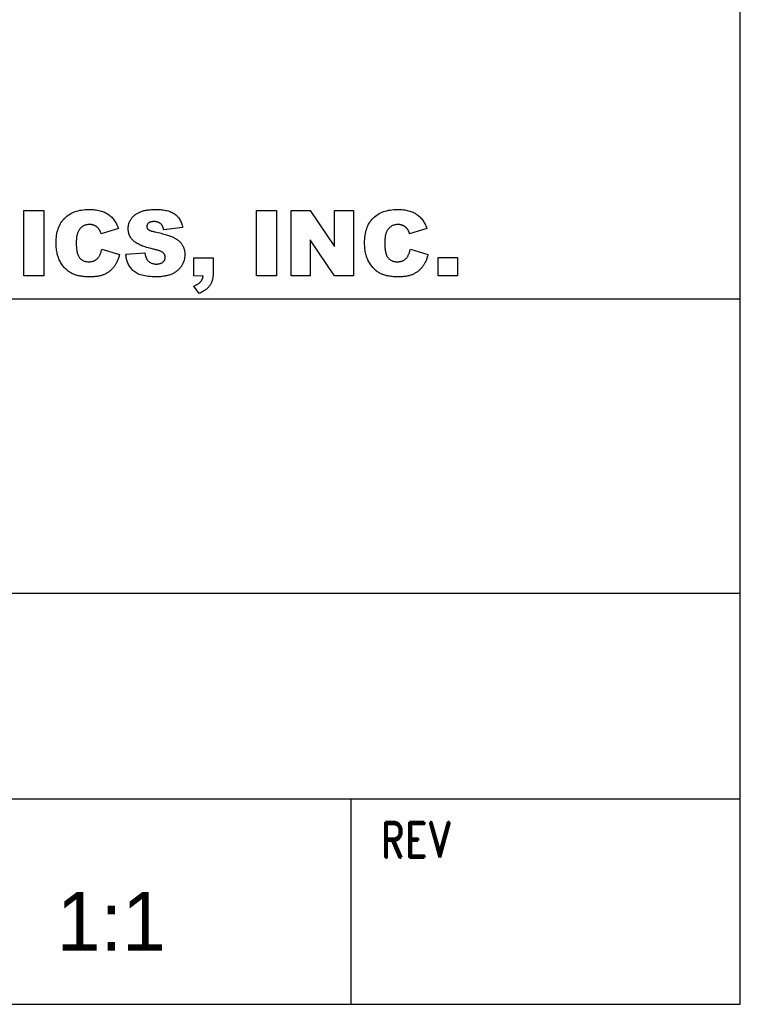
# Model space of a CAD drawing. Header units: millimetres. Extents: x 10 to 831, y 10 to 584.
# Tile 4 of 5: x 762 to 831, y 10 to 105. Entities that reach past the tile are written whole.
import ezdxf
from ezdxf.enums import TextEntityAlignment as Align

# ---------------------------------------------------------------- set-up
doc = ezdxf.new("R2010")
doc.units = ezdxf.units.MM
doc.header["$LTSCALE"] = 46.255
doc.layers.get('0').update_dxf_attribs({"linetype": 'CONTINUOUS'})
doc.styles.get("Standard").update_dxf_attribs({"font": 'romand.shx', "width": 0.7, "bigfont": 'chineset.shx'})
doc.styles.add('TEXTSTYLE_2', font='txt')

msp = doc.modelspace()

# ---------------------------------------------------------------- linework, layer by layer
at = {"color": 1, "linetype": 'Continuous'}
for p, q in [((831, 10), (831, 584)), ((10, 10), (831, 10))]:
    msp.add_line(p, q, dxfattribs=at)
at = {"color": 4, "linetype": 'Continuous'}
for p, q in [((761.921, 86.515), (763.866, 86.515)), ((761.921, 80.232), (761.921, 86.515)), ((763.866, 86.515), (763.866, 80.232)), ((766.719, 86.357), (766.863, 86.412)), ((766.863, 86.412), (767.013, 86.461)), ((767.013, 86.461), (767.168, 86.504)), ((767.168, 86.504), (767.328, 86.54)), ((767.328, 86.54), (767.493, 86.569)), ((767.493, 86.569), (767.664, 86.592)), ((767.664, 86.592), (767.84, 86.609)), ((767.84, 86.609), (768.021, 86.619)), ((768.021, 86.619), (768.208, 86.622)), ((768.208, 86.622), (768.355, 86.62)), ((768.355, 86.62), (768.497, 86.614)), ((768.497, 86.614), (768.635, 86.605)), ((768.635, 86.605), (768.77, 86.592)), ((768.77, 86.592), (768.901, 86.575)), ((768.901, 86.575), (769.027, 86.554)), ((769.027, 86.554), (769.15, 86.53)), ((769.15, 86.53), (769.268, 86.502)), ((769.268, 86.502), (769.383, 86.47)), ((769.383, 86.47), (769.494, 86.435)), ((769.494, 86.435), (769.6, 86.395)), ((769.6, 86.395), (769.703, 86.352)), ((773.039, 86.344), (773.109, 86.376)), ((773.109, 86.376), (773.181, 86.406)), ((773.181, 86.406), (773.256, 86.434)), ((773.256, 86.434), (773.335, 86.46)), ((773.335, 86.46), (773.417, 86.484)), ((773.417, 86.484), (773.502, 86.506)), ((773.502, 86.506), (773.59, 86.526)), ((773.59, 86.526), (773.682, 86.544)), ((773.682, 86.544), (773.777, 86.56)), ((773.777, 86.56), (773.875, 86.575)), ((773.875, 86.575), (773.976, 86.587)), ((773.976, 86.587), (774.081, 86.598)), ((774.081, 86.598), (774.189, 86.607)), ((774.189, 86.607), (774.3, 86.613)), ((774.3, 86.613), (774.415, 86.618)), ((774.415, 86.618), (774.532, 86.621)), ((774.532, 86.621), (774.654, 86.622)), ((774.654, 86.622), (774.802, 86.62)), ((774.802, 86.62), (774.946, 86.615)), ((774.946, 86.615), (775.085, 86.606)), ((775.085, 86.606), (775.22, 86.594)), ((775.22, 86.594), (775.35, 86.578)), ((775.35, 86.578), (775.476, 86.559)), ((775.476, 86.559), (775.598, 86.536)), ((775.598, 86.536), (775.715, 86.51)), ((775.715, 86.51), (775.828, 86.48)), ((775.828, 86.48), (775.936, 86.447)), ((775.936, 86.447), (776.039, 86.41)), ((776.039, 86.41), (776.139, 86.37)), ((784.352, 86.515), (786.298, 86.515)), ((784.352, 80.232), (784.352, 86.515)), ((786.298, 86.515), (786.298, 80.232)), ((787.704, 86.515), (789.518, 86.515)), ((787.704, 80.232), (787.704, 86.515)), ((789.518, 86.515), (791.883, 83.039)), ((791.883, 86.515), (793.713, 86.515)), ((791.883, 83.039), (791.883, 86.515)), ((793.713, 86.515), (793.713, 80.232)), ((796.462, 86.357), (796.606, 86.412)), ((796.606, 86.412), (796.756, 86.461)), ((796.756, 86.461), (796.91, 86.504)), ((796.91, 86.504), (797.07, 86.54)), ((797.07, 86.54), (797.236, 86.569)), ((797.236, 86.569), (797.407, 86.592)), ((797.407, 86.592), (797.583, 86.609)), ((797.583, 86.609), (797.764, 86.619)), ((797.764, 86.619), (797.951, 86.622)), ((797.951, 86.622), (798.098, 86.62)), ((798.098, 86.62), (798.24, 86.614)), ((798.24, 86.614), (798.378, 86.605)), ((798.378, 86.605), (798.513, 86.592)), ((798.513, 86.592), (798.643, 86.575)), ((798.643, 86.575), (798.77, 86.554)), ((798.77, 86.554), (798.892, 86.53)), ((798.892, 86.53), (799.011, 86.502)), ((799.011, 86.502), (799.126, 86.47)), ((799.126, 86.47), (799.236, 86.435)), ((799.236, 86.435), (799.343, 86.395)), ((799.343, 86.395), (799.446, 86.352)), ((765.499, 85.32), (765.58, 85.445)), ((765.58, 85.445), (765.667, 85.563)), ((765.667, 85.563), (765.761, 85.676)), ((765.761, 85.676), (765.862, 85.784)), ((765.862, 85.784), (765.968, 85.885)), ((765.968, 85.885), (766.08, 85.98)), ((766.08, 85.98), (766.197, 86.069)), ((766.197, 86.069), (766.319, 86.15)), ((766.319, 86.15), (766.448, 86.226)), ((766.448, 86.226), (766.581, 86.294)), ((766.581, 86.294), (766.719, 86.357)), ((769.703, 86.352), (769.802, 86.305)), ((769.802, 86.305), (769.897, 86.255)), ((769.897, 86.255), (769.988, 86.2)), ((769.988, 86.2), (770.075, 86.142)), ((770.075, 86.142), (770.158, 86.08)), ((770.158, 86.08), (770.239, 86.014)), ((770.239, 86.014), (770.317, 85.944)), ((770.317, 85.944), (770.393, 85.87)), ((770.393, 85.87), (770.465, 85.791)), ((770.465, 85.791), (770.535, 85.709)), ((770.535, 85.709), (770.603, 85.623)), ((770.603, 85.623), (770.667, 85.533)), ((770.667, 85.533), (770.729, 85.439)), ((770.729, 85.439), (770.788, 85.341)), ((772.093, 85.368), (772.116, 85.424)), ((772.116, 85.424), (772.142, 85.48)), ((772.142, 85.48), (772.169, 85.536)), ((772.169, 85.536), (772.199, 85.59)), ((772.199, 85.59), (772.231, 85.645)), ((772.231, 85.645), (772.265, 85.699)), ((772.265, 85.699), (772.301, 85.752)), ((772.301, 85.752), (772.339, 85.804)), ((772.339, 85.804), (772.38, 85.854)), ((772.38, 85.854), (772.422, 85.902)), ((772.422, 85.902), (772.467, 85.95)), ((772.467, 85.95), (772.515, 85.996)), ((772.515, 85.996), (772.564, 86.04)), ((772.564, 86.04), (772.616, 86.083)), ((772.616, 86.083), (772.67, 86.125)), ((772.67, 86.125), (772.726, 86.165)), ((772.726, 86.165), (772.784, 86.203)), ((772.784, 86.203), (772.844, 86.241)), ((772.844, 86.241), (772.907, 86.277)), ((772.907, 86.277), (772.972, 86.311)), ((772.972, 86.311), (773.039, 86.344)), ((774.197, 85.424), (774.164, 85.416)), ((774.23, 85.432), (774.197, 85.424)), ((774.266, 85.438), (774.23, 85.432)), ((774.302, 85.443), (774.266, 85.438)), ((774.34, 85.447), (774.302, 85.443)), ((774.379, 85.449), (774.34, 85.447)), ((774.42, 85.451), (774.379, 85.449)), ((774.462, 85.452), (774.42, 85.451)), ((774.512, 85.451), (774.462, 85.452)), ((774.561, 85.449), (774.512, 85.451)), ((774.609, 85.445), (774.561, 85.449)), ((774.656, 85.44), (774.609, 85.445)), ((774.701, 85.433), (774.656, 85.44)), ((774.745, 85.424), (774.701, 85.433)), ((774.787, 85.415), (774.745, 85.424)), ((776.139, 86.37), (776.233, 86.326)), ((776.233, 86.326), (776.324, 86.279)), ((776.324, 86.279), (776.409, 86.228)), ((776.409, 86.228), (776.491, 86.175)), ((776.491, 86.175), (776.568, 86.116)), ((776.568, 86.116), (776.641, 86.054)), ((776.641, 86.054), (776.71, 85.988)), ((776.71, 85.988), (776.775, 85.917)), ((776.775, 85.917), (776.836, 85.843)), ((776.836, 85.843), (776.893, 85.764)), ((776.893, 85.764), (776.945, 85.681)), ((776.945, 85.681), (776.995, 85.594)), ((776.995, 85.594), (777.039, 85.503)), ((777.039, 85.503), (777.08, 85.408)), ((795.242, 85.32), (795.323, 85.445)), ((795.323, 85.445), (795.41, 85.563)), ((795.41, 85.563), (795.504, 85.676)), ((795.504, 85.676), (795.605, 85.784)), ((795.605, 85.784), (795.711, 85.885)), ((795.711, 85.885), (795.823, 85.98)), ((795.823, 85.98), (795.94, 86.069)), ((795.94, 86.069), (796.063, 86.15)), ((796.063, 86.15), (796.19, 86.226)), ((796.19, 86.226), (796.324, 86.294)), ((796.324, 86.294), (796.462, 86.357)), ((799.446, 86.352), (799.545, 86.305)), ((799.545, 86.305), (799.64, 86.255)), ((799.64, 86.255), (799.731, 86.2)), ((799.731, 86.2), (799.818, 86.142)), ((799.818, 86.142), (799.901, 86.08)), ((799.901, 86.08), (799.982, 86.014)), ((799.982, 86.014), (800.06, 85.944)), ((800.06, 85.944), (800.136, 85.87)), ((800.136, 85.87), (800.209, 85.791)), ((800.209, 85.791), (800.279, 85.709)), ((800.279, 85.709), (800.346, 85.623)), ((800.346, 85.623), (800.41, 85.533)), ((800.41, 85.533), (800.472, 85.439)), ((800.472, 85.439), (800.531, 85.341)), ((765.149, 84.455), (765.191, 84.613)), ((765.191, 84.613), (765.24, 84.766)), ((765.24, 84.766), (765.295, 84.913)), ((765.295, 84.913), (765.356, 85.054)), ((765.356, 85.054), (765.424, 85.19)), ((765.424, 85.19), (765.499, 85.32)), ((767.154, 84.474), (767.128, 84.413)), ((767.182, 84.533), (767.154, 84.474)), ((767.212, 84.587), (767.182, 84.533)), ((767.244, 84.638), (767.212, 84.587)), ((767.289, 84.703), (767.244, 84.638)), ((767.337, 84.763), (767.289, 84.703)), ((767.387, 84.819), (767.337, 84.763)), ((767.439, 84.871), (767.387, 84.819)), ((767.494, 84.918), (767.439, 84.871)), ((767.551, 84.962), (767.494, 84.918)), ((767.611, 85.001), (767.551, 84.962)), ((767.673, 85.037), (767.611, 85.001)), ((767.737, 85.068), (767.673, 85.037)), ((767.804, 85.095), (767.737, 85.068)), ((767.873, 85.117), (767.804, 85.095)), ((767.945, 85.136), (767.873, 85.117)), ((768.019, 85.15), (767.945, 85.136)), ((768.095, 85.161), (768.019, 85.15)), ((768.174, 85.167), (768.095, 85.161)), ((768.255, 85.169), (768.174, 85.167)), ((768.291, 85.169), (768.255, 85.169)), ((768.327, 85.167), (768.291, 85.169)), ((768.363, 85.165), (768.327, 85.167)), ((768.397, 85.162), (768.363, 85.165)), ((768.432, 85.158), (768.397, 85.162)), ((768.466, 85.152), (768.432, 85.158)), ((768.5, 85.146), (768.466, 85.152)), ((768.533, 85.14), (768.5, 85.146)), ((768.566, 85.132), (768.533, 85.14)), ((768.598, 85.123), (768.566, 85.132)), ((768.63, 85.113), (768.598, 85.123)), ((768.661, 85.102), (768.63, 85.113)), ((768.692, 85.09), (768.661, 85.102)), ((768.723, 85.078), (768.692, 85.09)), ((768.753, 85.064), (768.723, 85.078)), ((768.783, 85.049), (768.753, 85.064)), ((768.812, 85.034), (768.783, 85.049)), ((768.841, 85.018), (768.812, 85.034)), ((768.869, 85), (768.841, 85.018)), ((768.896, 84.983), (768.869, 85)), ((768.923, 84.964), (768.896, 84.983)), ((768.949, 84.945), (768.923, 84.964)), ((768.975, 84.924), (768.949, 84.945)), ((769, 84.903), (768.975, 84.924)), ((769.025, 84.881), (769, 84.903)), ((769.049, 84.859), (769.025, 84.881)), ((769.072, 84.836), (769.049, 84.859)), ((769.095, 84.811), (769.072, 84.836)), ((769.118, 84.786), (769.095, 84.811)), ((769.139, 84.761), (769.118, 84.786)), ((769.16, 84.734), (769.139, 84.761)), ((769.181, 84.707), (769.16, 84.734)), ((769.193, 84.69), (769.181, 84.707)), ((769.205, 84.671), (769.193, 84.69)), ((769.218, 84.651), (769.205, 84.671)), ((769.23, 84.631), (769.218, 84.651)), ((769.242, 84.608), (769.23, 84.631)), ((769.254, 84.585), (769.242, 84.608)), ((769.266, 84.561), (769.254, 84.585)), ((769.278, 84.535), (769.266, 84.561)), ((769.289, 84.508), (769.278, 84.535)), ((769.301, 84.48), (769.289, 84.508)), ((769.313, 84.45), (769.301, 84.48)), ((771.041, 84.79), (769.369, 84.286)), ((770.788, 85.341), (770.844, 85.239)), ((770.844, 85.239), (770.897, 85.132)), ((770.897, 85.132), (770.948, 85.022)), ((770.948, 85.022), (770.996, 84.908)), ((770.996, 84.908), (771.041, 84.79)), ((771.984, 84.783), (771.985, 84.844)), ((771.986, 84.692), (771.984, 84.783)), ((771.985, 84.844), (771.988, 84.904)), ((771.992, 84.603), (771.986, 84.692)), ((771.988, 84.904), (771.993, 84.963)), ((772.003, 84.516), (771.992, 84.603)), ((771.993, 84.963), (772.001, 85.022)), ((772.001, 85.022), (772.011, 85.081)), ((772.018, 84.431), (772.003, 84.516)), ((772.011, 85.081), (772.023, 85.139)), ((772.023, 85.139), (772.037, 85.197)), ((772.037, 85.197), (772.054, 85.255)), ((772.054, 85.255), (772.073, 85.312)), ((772.073, 85.312), (772.093, 85.368)), ((773.781, 84.984), (773.78, 84.959)), ((773.78, 84.959), (773.781, 84.94)), ((773.783, 85.009), (773.781, 84.984)), ((773.781, 84.94), (773.782, 84.922)), ((773.782, 84.922), (773.785, 84.904)), ((773.786, 85.034), (773.783, 85.009)), ((773.785, 84.904), (773.789, 84.886)), ((773.791, 85.058), (773.786, 85.034)), ((773.789, 84.886), (773.794, 84.868)), ((773.797, 85.081), (773.791, 85.058)), ((773.794, 84.868), (773.8, 84.851)), ((773.804, 85.105), (773.797, 85.081)), ((773.8, 84.851), (773.807, 84.834)), ((773.813, 85.127), (773.804, 85.105)), ((773.807, 84.834), (773.815, 84.817)), ((773.823, 85.149), (773.813, 85.127)), ((773.815, 84.817), (773.824, 84.8)), ((773.834, 85.171), (773.823, 85.149)), ((773.824, 84.8), (773.835, 84.784)), ((773.847, 85.192), (773.834, 85.171)), ((773.835, 84.784), (773.846, 84.767)), ((773.846, 84.767), (773.859, 84.751)), ((773.861, 85.213), (773.847, 85.192)), ((773.859, 84.751), (773.873, 84.736)), ((773.876, 85.233), (773.861, 85.213)), ((773.873, 84.736), (773.888, 84.72)), ((773.893, 85.252), (773.876, 85.233)), ((773.888, 84.72), (773.904, 84.705)), ((773.911, 85.272), (773.893, 85.252)), ((773.904, 84.705), (773.921, 84.69)), ((773.931, 85.29), (773.911, 85.272)), ((773.921, 84.69), (773.939, 84.674)), ((773.951, 85.308), (773.931, 85.29)), ((773.939, 84.674), (773.961, 84.658)), ((773.973, 85.326), (773.951, 85.308)), ((773.961, 84.658), (773.985, 84.643)), ((773.996, 85.342), (773.973, 85.326)), ((773.985, 84.643), (774.013, 84.628)), ((774.021, 85.357), (773.996, 85.342)), ((774.013, 84.628), (774.043, 84.613)), ((774.047, 85.371), (774.021, 85.357)), ((774.043, 84.613), (774.077, 84.599)), ((774.074, 85.384), (774.047, 85.371)), ((774.103, 85.396), (774.074, 85.384)), ((774.077, 84.599), (774.113, 84.584)), ((774.133, 85.407), (774.103, 85.396)), ((774.113, 84.584), (774.152, 84.57)), ((774.164, 85.416), (774.133, 85.407)), ((774.152, 84.57), (774.194, 84.555)), ((774.194, 84.555), (774.24, 84.541)), ((774.24, 84.541), (774.288, 84.527)), ((774.288, 84.527), (774.339, 84.513)), ((774.339, 84.513), (774.393, 84.499)), ((774.393, 84.499), (774.45, 84.485)), ((774.45, 84.485), (774.51, 84.472)), ((774.828, 85.404), (774.787, 85.415)), ((774.868, 85.391), (774.828, 85.404)), ((774.906, 85.376), (774.868, 85.391)), ((774.943, 85.361), (774.906, 85.376)), ((774.978, 85.344), (774.943, 85.361)), ((775.012, 85.325), (774.978, 85.344)), ((775.044, 85.305), (775.012, 85.325)), ((775.076, 85.283), (775.044, 85.305)), ((775.106, 85.26), (775.076, 85.283)), ((775.134, 85.235), (775.106, 85.26)), ((775.162, 85.208), (775.134, 85.235)), ((775.188, 85.179), (775.162, 85.208)), ((775.213, 85.149), (775.188, 85.179)), ((775.236, 85.117), (775.213, 85.149)), ((775.259, 85.083), (775.236, 85.117)), ((775.28, 85.047), (775.259, 85.083)), ((775.3, 85.009), (775.28, 85.047)), ((775.318, 84.969), (775.3, 85.009)), ((775.335, 84.928), (775.318, 84.969)), ((775.351, 84.885), (775.335, 84.928)), ((775.366, 84.84), (775.351, 84.885)), ((775.38, 84.793), (775.366, 84.84)), ((775.392, 84.745), (775.38, 84.793)), ((775.403, 84.695), (775.392, 84.745)), ((775.413, 84.643), (775.403, 84.695)), ((777.226, 84.869), (775.413, 84.643)), ((777.08, 85.408), (777.117, 85.308)), ((777.117, 85.308), (777.15, 85.205)), ((777.15, 85.205), (777.18, 85.097)), ((777.18, 85.097), (777.205, 84.985)), ((777.205, 84.985), (777.226, 84.869)), ((794.892, 84.455), (794.934, 84.613)), ((794.934, 84.613), (794.983, 84.766)), ((794.983, 84.766), (795.038, 84.913)), ((795.038, 84.913), (795.099, 85.054)), ((795.099, 85.054), (795.167, 85.19)), ((795.167, 85.19), (795.242, 85.32)), ((796.897, 84.474), (796.871, 84.413)), ((796.925, 84.533), (796.897, 84.474)), ((796.955, 84.587), (796.925, 84.533)), ((796.987, 84.638), (796.955, 84.587)), ((797.032, 84.703), (796.987, 84.638)), ((797.08, 84.763), (797.032, 84.703)), ((797.13, 84.819), (797.08, 84.763)), ((797.182, 84.871), (797.13, 84.819)), ((797.237, 84.918), (797.182, 84.871)), ((797.294, 84.962), (797.237, 84.918)), ((797.354, 85.001), (797.294, 84.962)), ((797.416, 85.037), (797.354, 85.001)), ((797.48, 85.068), (797.416, 85.037)), ((797.547, 85.095), (797.48, 85.068)), ((797.616, 85.117), (797.547, 85.095)), ((797.688, 85.136), (797.616, 85.117)), ((797.762, 85.15), (797.688, 85.136)), ((797.838, 85.161), (797.762, 85.15)), ((797.917, 85.167), (797.838, 85.161)), ((797.998, 85.169), (797.917, 85.167)), ((798.034, 85.169), (797.998, 85.169)), ((798.07, 85.167), (798.034, 85.169)), ((798.105, 85.165), (798.07, 85.167)), ((798.14, 85.162), (798.105, 85.165)), ((798.175, 85.158), (798.14, 85.162)), ((798.209, 85.152), (798.175, 85.158)), ((798.243, 85.146), (798.209, 85.152)), ((798.276, 85.14), (798.243, 85.146)), ((798.309, 85.132), (798.276, 85.14)), ((798.341, 85.123), (798.309, 85.132)), ((798.373, 85.113), (798.341, 85.123)), ((798.404, 85.102), (798.373, 85.113)), ((798.435, 85.09), (798.404, 85.102)), ((798.466, 85.078), (798.435, 85.09)), ((798.496, 85.064), (798.466, 85.078)), ((798.526, 85.049), (798.496, 85.064)), ((798.555, 85.034), (798.526, 85.049)), ((798.584, 85.018), (798.555, 85.034)), ((798.612, 85), (798.584, 85.018)), ((798.639, 84.983), (798.612, 85)), ((798.666, 84.964), (798.639, 84.983)), ((798.692, 84.945), (798.666, 84.964)), ((798.718, 84.924), (798.692, 84.945)), ((798.743, 84.903), (798.718, 84.924)), ((798.768, 84.881), (798.743, 84.903)), ((798.792, 84.859), (798.768, 84.881)), ((798.815, 84.836), (798.792, 84.859)), ((798.838, 84.811), (798.815, 84.836)), ((798.86, 84.786), (798.838, 84.811)), ((798.882, 84.761), (798.86, 84.786)), ((798.903, 84.734), (798.882, 84.761)), ((798.924, 84.707), (798.903, 84.734)), ((798.936, 84.69), (798.924, 84.707)), ((798.949, 84.671), (798.936, 84.69)), ((798.961, 84.651), (798.949, 84.671)), ((798.973, 84.631), (798.961, 84.651)), ((798.985, 84.608), (798.973, 84.631)), ((798.997, 84.585), (798.985, 84.608)), ((799.009, 84.561), (798.997, 84.585)), ((799.021, 84.535), (799.009, 84.561)), ((799.032, 84.508), (799.021, 84.535)), ((799.044, 84.48), (799.032, 84.508)), ((799.055, 84.45), (799.044, 84.48)), ((800.785, 84.79), (799.113, 84.286)), ((800.531, 85.341), (800.587, 85.239)), ((800.587, 85.239), (800.641, 85.132)), ((800.641, 85.132), (800.691, 85.022)), ((800.691, 85.022), (800.739, 84.908)), ((800.739, 84.908), (800.785, 84.79)), ((765.032, 83.386), (765.036, 83.578)), ((765.036, 83.578), (765.045, 83.765)), ((765.045, 83.765), (765.061, 83.946)), ((765.061, 83.946), (765.084, 84.121)), ((765.084, 84.121), (765.113, 84.291)), ((765.113, 84.291), (765.149, 84.455)), ((766.982, 83.603), (766.979, 83.503)), ((766.987, 83.7), (766.982, 83.603)), ((766.995, 83.793), (766.987, 83.7)), ((767.004, 83.883), (766.995, 83.793)), ((767.015, 83.969), (767.004, 83.883)), ((767.029, 84.052), (767.015, 83.969)), ((767.045, 84.131), (767.029, 84.052)), ((767.062, 84.207), (767.045, 84.131)), ((767.082, 84.279), (767.062, 84.207)), ((767.104, 84.348), (767.082, 84.279)), ((767.128, 84.413), (767.104, 84.348)), ((769.324, 84.42), (769.313, 84.45)), ((769.336, 84.388), (769.324, 84.42)), ((769.347, 84.355), (769.336, 84.388)), ((769.358, 84.321), (769.347, 84.355)), ((769.369, 84.286), (769.358, 84.321)), ((772.037, 84.348), (772.018, 84.431)), ((772.061, 84.267), (772.037, 84.348)), ((772.089, 84.188), (772.061, 84.267)), ((772.121, 84.111), (772.089, 84.188)), ((772.157, 84.037), (772.121, 84.111)), ((772.198, 83.964), (772.157, 84.037)), ((772.243, 83.893), (772.198, 83.964)), ((772.292, 83.825), (772.243, 83.893)), ((772.346, 83.758), (772.292, 83.825)), ((772.404, 83.694), (772.346, 83.758)), ((772.466, 83.631), (772.404, 83.694)), ((772.532, 83.571), (772.466, 83.631)), ((772.603, 83.512), (772.532, 83.571)), ((774.51, 84.472), (774.573, 84.458)), ((774.573, 84.458), (774.729, 84.424)), ((774.729, 84.424), (774.88, 84.39)), ((774.88, 84.39), (775.025, 84.355)), ((775.025, 84.355), (775.164, 84.321)), ((775.164, 84.321), (775.298, 84.286)), ((775.298, 84.286), (775.426, 84.251)), ((775.426, 84.251), (775.548, 84.217)), ((775.548, 84.217), (775.665, 84.182)), ((775.665, 84.182), (775.776, 84.147)), ((775.776, 84.147), (775.881, 84.112)), ((775.881, 84.112), (775.981, 84.077)), ((775.981, 84.077), (776.075, 84.043)), ((776.075, 84.043), (776.164, 84.008)), ((776.164, 84.008), (776.247, 83.973)), ((776.247, 83.973), (776.324, 83.937)), ((776.324, 83.937), (776.396, 83.903)), ((776.396, 83.903), (776.463, 83.867)), ((776.463, 83.867), (776.529, 83.83)), ((776.529, 83.83), (776.592, 83.792)), ((776.592, 83.792), (776.652, 83.754)), ((776.652, 83.754), (776.711, 83.714)), ((776.711, 83.714), (776.767, 83.673)), ((776.767, 83.673), (776.82, 83.631)), ((776.82, 83.631), (776.872, 83.588)), ((776.872, 83.588), (776.92, 83.544)), ((776.92, 83.544), (776.967, 83.499)), ((791.883, 80.232), (789.53, 83.682)), ((789.53, 83.682), (789.53, 80.232)), ((794.776, 83.386), (794.779, 83.578)), ((794.779, 83.578), (794.788, 83.765)), ((794.788, 83.765), (794.805, 83.946)), ((794.805, 83.946), (794.827, 84.121)), ((794.827, 84.121), (794.856, 84.291)), ((794.856, 84.291), (794.892, 84.455)), ((796.725, 83.603), (796.722, 83.503)), ((796.73, 83.7), (796.725, 83.603)), ((796.738, 83.793), (796.73, 83.7)), ((796.747, 83.883), (796.738, 83.793)), ((796.758, 83.969), (796.747, 83.883)), ((796.772, 84.052), (796.758, 83.969)), ((796.788, 84.131), (796.772, 84.052)), ((796.805, 84.207), (796.788, 84.131)), ((796.825, 84.279), (796.805, 84.207)), ((796.847, 84.348), (796.825, 84.279)), ((796.871, 84.413), (796.847, 84.348)), ((799.067, 84.42), (799.055, 84.45)), ((799.079, 84.388), (799.067, 84.42)), ((799.09, 84.355), (799.079, 84.388)), ((799.101, 84.321), (799.09, 84.355)), ((799.113, 84.286), (799.101, 84.321)), ((765.034, 83.241), (765.032, 83.386)), ((765.04, 83.1), (765.034, 83.241)), ((765.049, 82.962), (765.04, 83.1)), ((765.062, 82.828), (765.049, 82.962)), ((765.079, 82.696), (765.062, 82.828)), ((765.099, 82.568), (765.079, 82.696)), ((766.979, 83.503), (766.978, 83.399)), ((766.978, 83.399), (766.979, 83.271)), ((766.979, 83.271), (766.983, 83.148)), ((766.983, 83.148), (766.989, 83.03)), ((766.989, 83.03), (766.998, 82.917)), ((766.998, 82.917), (767.009, 82.81)), ((767.009, 82.81), (767.023, 82.707)), ((767.023, 82.707), (767.039, 82.61)), ((767.039, 82.61), (767.057, 82.518)), ((769.368, 82.519), (769.389, 82.586)), ((769.389, 82.586), (769.408, 82.655)), ((769.408, 82.655), (769.426, 82.726)), ((769.426, 82.726), (769.443, 82.8)), ((769.443, 82.8), (771.144, 82.285)), ((772.68, 83.454), (772.603, 83.512)), ((772.762, 83.399), (772.68, 83.454)), ((772.85, 83.344), (772.762, 83.399)), ((772.944, 83.292), (772.85, 83.344)), ((773.043, 83.24), (772.944, 83.292)), ((773.148, 83.19), (773.043, 83.24)), ((773.26, 83.142), (773.148, 83.19)), ((773.376, 83.095), (773.26, 83.142)), ((773.499, 83.05), (773.376, 83.095)), ((773.627, 83.006), (773.499, 83.05)), ((773.761, 82.964), (773.627, 83.006)), ((773.9, 82.922), (773.761, 82.964)), ((774.046, 82.883), (773.9, 82.922)), ((774.197, 82.845), (774.046, 82.883)), ((774.354, 82.808), (774.197, 82.845)), ((774.449, 82.787), (774.354, 82.808)), ((774.54, 82.765), (774.449, 82.787)), ((774.626, 82.743), (774.54, 82.765)), ((774.708, 82.721), (774.626, 82.743)), ((774.786, 82.699), (774.708, 82.721)), ((774.859, 82.677), (774.786, 82.699)), ((774.928, 82.654), (774.859, 82.677)), ((774.992, 82.632), (774.928, 82.654)), ((775.052, 82.609), (774.992, 82.632)), ((775.108, 82.586), (775.052, 82.609)), ((775.159, 82.562), (775.108, 82.586)), ((776.967, 83.499), (777.011, 83.453)), ((777.011, 83.453), (777.053, 83.406)), ((777.053, 83.406), (777.093, 83.358)), ((777.093, 83.358), (777.13, 83.308)), ((777.13, 83.308), (777.165, 83.258)), ((777.165, 83.258), (777.197, 83.206)), ((777.197, 83.206), (777.228, 83.154)), ((777.228, 83.154), (777.256, 83.101)), ((777.256, 83.101), (777.282, 83.047)), ((777.282, 83.047), (777.307, 82.993)), ((777.307, 82.993), (777.329, 82.937)), ((777.329, 82.937), (777.35, 82.881)), ((777.35, 82.881), (777.369, 82.824)), ((777.369, 82.824), (777.386, 82.766)), ((777.386, 82.766), (777.4, 82.707)), ((777.4, 82.707), (777.413, 82.648)), ((777.413, 82.648), (777.424, 82.588)), ((777.424, 82.588), (777.433, 82.527)), ((794.777, 83.241), (794.776, 83.386)), ((794.783, 83.1), (794.777, 83.241)), ((794.792, 82.962), (794.783, 83.1)), ((794.805, 82.828), (794.792, 82.962)), ((794.821, 82.696), (794.805, 82.828)), ((794.842, 82.568), (794.821, 82.696)), ((796.722, 83.503), (796.721, 83.399)), ((796.721, 83.399), (796.722, 83.271)), ((796.722, 83.271), (796.726, 83.148)), ((796.726, 83.148), (796.732, 83.03)), ((796.732, 83.03), (796.741, 82.917)), ((796.741, 82.917), (796.752, 82.81)), ((796.752, 82.81), (796.766, 82.707)), ((796.766, 82.707), (796.782, 82.61)), ((796.782, 82.61), (796.801, 82.518)), ((799.112, 82.519), (799.132, 82.586)), ((799.132, 82.586), (799.151, 82.655)), ((799.151, 82.655), (799.169, 82.726)), ((799.169, 82.726), (799.186, 82.8)), ((799.186, 82.8), (800.887, 82.285)), ((765.123, 82.443), (765.099, 82.568)), ((765.15, 82.322), (765.123, 82.443)), ((765.182, 82.203), (765.15, 82.322)), ((765.217, 82.088), (765.182, 82.203)), ((765.255, 81.976), (765.217, 82.088)), ((765.298, 81.868), (765.255, 81.976)), ((765.344, 81.763), (765.298, 81.868)), ((765.393, 81.661), (765.344, 81.763)), ((765.446, 81.562), (765.393, 81.661)), ((767.057, 82.518), (767.079, 82.431)), ((767.079, 82.431), (767.102, 82.349)), ((767.102, 82.349), (767.128, 82.272)), ((767.128, 82.272), (767.157, 82.201)), ((767.157, 82.201), (767.188, 82.134)), ((767.188, 82.134), (767.221, 82.073)), ((767.221, 82.073), (767.257, 82.017)), ((767.257, 82.017), (767.295, 81.966)), ((767.295, 81.966), (767.336, 81.919)), ((767.336, 81.919), (767.379, 81.875)), ((767.379, 81.875), (767.424, 81.834)), ((767.424, 81.834), (767.47, 81.796)), ((767.47, 81.796), (767.519, 81.761)), ((767.519, 81.761), (767.57, 81.729)), ((767.57, 81.729), (767.623, 81.7)), ((767.623, 81.7), (767.677, 81.675)), ((767.677, 81.675), (767.734, 81.652)), ((767.734, 81.652), (767.792, 81.632)), ((767.792, 81.632), (767.853, 81.616)), ((768.566, 81.622), (768.622, 81.638)), ((768.622, 81.638), (768.676, 81.656)), ((768.676, 81.656), (768.727, 81.677)), ((768.727, 81.677), (768.777, 81.7)), ((768.777, 81.7), (768.824, 81.726)), ((768.824, 81.726), (768.869, 81.754)), ((768.869, 81.754), (768.912, 81.784)), ((768.912, 81.784), (768.953, 81.818)), ((768.953, 81.818), (768.992, 81.853)), ((768.992, 81.853), (769.029, 81.891)), ((769.029, 81.891), (769.064, 81.931)), ((769.064, 81.931), (769.098, 81.973)), ((769.098, 81.973), (769.13, 82.018)), ((769.13, 82.018), (769.162, 82.065)), ((769.162, 82.065), (769.192, 82.114)), ((769.192, 82.114), (769.221, 82.165)), ((769.221, 82.165), (769.248, 82.218)), ((769.248, 82.218), (769.275, 82.274)), ((769.275, 82.274), (769.3, 82.332)), ((769.3, 82.332), (769.324, 82.392)), ((769.324, 82.392), (769.347, 82.454)), ((769.347, 82.454), (769.368, 82.519)), ((770.924, 81.628), (770.889, 81.554)), ((770.956, 81.704), (770.924, 81.628)), ((770.988, 81.781), (770.956, 81.704)), ((771.018, 81.86), (770.988, 81.781)), ((771.046, 81.942), (771.018, 81.86)), ((771.073, 82.024), (771.046, 81.942)), ((771.098, 82.109), (771.073, 82.024)), ((771.122, 82.196), (771.098, 82.109)), ((771.144, 82.285), (771.122, 82.196)), ((771.748, 82.311), (773.596, 82.427)), ((771.748, 82.311), (771.76, 82.193)), ((771.777, 82.078), (771.76, 82.193)), ((771.797, 81.965), (771.777, 82.078)), ((771.822, 81.856), (771.797, 81.965)), ((771.851, 81.748), (771.822, 81.856)), ((771.884, 81.644), (771.851, 81.748)), ((771.922, 81.542), (771.884, 81.644)), ((773.596, 82.427), (773.604, 82.371)), ((773.604, 82.371), (773.613, 82.317)), ((773.613, 82.317), (773.622, 82.265)), ((773.622, 82.265), (773.633, 82.215)), ((773.633, 82.215), (773.645, 82.166)), ((773.645, 82.166), (773.658, 82.119)), ((773.658, 82.119), (773.672, 82.074)), ((773.672, 82.074), (773.687, 82.03)), ((773.687, 82.03), (773.702, 81.988)), ((773.702, 81.988), (773.719, 81.948)), ((773.719, 81.948), (773.737, 81.909)), ((773.737, 81.909), (773.755, 81.872)), ((773.755, 81.872), (773.775, 81.836)), ((773.775, 81.836), (773.796, 81.803)), ((773.796, 81.803), (773.817, 81.771)), ((773.817, 81.771), (773.84, 81.74)), ((773.84, 81.74), (773.878, 81.694)), ((773.878, 81.694), (773.919, 81.651)), ((773.919, 81.651), (773.961, 81.611)), ((775.205, 82.539), (775.159, 82.562)), ((775.248, 82.515), (775.205, 82.539)), ((775.286, 82.492), (775.248, 82.515)), ((775.319, 82.468), (775.286, 82.492)), ((775.348, 82.444), (775.319, 82.468)), ((775.374, 82.42), (775.348, 82.444)), ((775.398, 82.395), (775.374, 82.42)), ((775.39, 81.604), (775.414, 81.63)), ((775.421, 82.37), (775.398, 82.395)), ((775.414, 81.63), (775.436, 81.656)), ((775.442, 82.344), (775.421, 82.37)), ((775.436, 81.656), (775.456, 81.682)), ((775.461, 82.318), (775.442, 82.344)), ((775.456, 81.682), (775.474, 81.71)), ((775.479, 82.292), (775.461, 82.318)), ((775.474, 81.71), (775.491, 81.737)), ((775.495, 82.265), (775.479, 82.292)), ((775.491, 81.737), (775.506, 81.765)), ((775.509, 82.238), (775.495, 82.265)), ((775.506, 81.765), (775.519, 81.794)), ((775.521, 82.21), (775.509, 82.238)), ((775.519, 81.794), (775.53, 81.823)), ((775.532, 82.182), (775.521, 82.21)), ((775.53, 81.823), (775.54, 81.852)), ((775.541, 82.154), (775.532, 82.182)), ((775.54, 81.852), (775.548, 81.882)), ((775.549, 82.125), (775.541, 82.154)), ((775.548, 81.882), (775.554, 81.912)), ((775.554, 82.096), (775.549, 82.125)), ((775.559, 82.067), (775.554, 82.096)), ((775.554, 81.912), (775.558, 81.943)), ((775.558, 81.943), (775.561, 81.975)), ((775.561, 82.037), (775.559, 82.067)), ((775.562, 82.007), (775.561, 82.037)), ((775.561, 81.975), (775.562, 82.007)), ((777.365, 81.696), (777.342, 81.626)), ((777.384, 81.765), (777.365, 81.696)), ((777.402, 81.836), (777.384, 81.765)), ((777.416, 81.908), (777.402, 81.836)), ((777.428, 81.98), (777.416, 81.908)), ((777.437, 82.053), (777.428, 81.98)), ((777.433, 82.527), (777.44, 82.465)), ((777.444, 82.126), (777.437, 82.053)), ((777.44, 82.465), (777.445, 82.403)), ((777.448, 82.201), (777.444, 82.126)), ((777.445, 82.403), (777.448, 82.34)), ((777.448, 82.34), (777.449, 82.276)), ((777.449, 82.276), (777.448, 82.201)), ((778.314, 81.964), (780.179, 81.964)), ((778.314, 80.232), (778.314, 81.964)), ((780.179, 81.964), (780.179, 80.528)), ((794.866, 82.443), (794.842, 82.568)), ((794.894, 82.322), (794.866, 82.443)), ((794.925, 82.203), (794.894, 82.322)), ((794.96, 82.088), (794.925, 82.203)), ((794.998, 81.976), (794.96, 82.088)), ((795.041, 81.868), (794.998, 81.976)), ((795.087, 81.763), (795.041, 81.868)), ((795.136, 81.661), (795.087, 81.763)), ((795.19, 81.562), (795.136, 81.661)), ((796.801, 82.518), (796.822, 82.431)), ((796.822, 82.431), (796.845, 82.349)), ((796.845, 82.349), (796.871, 82.272)), ((796.871, 82.272), (796.9, 82.201)), ((796.9, 82.201), (796.931, 82.134)), ((796.931, 82.134), (796.964, 82.073)), ((796.964, 82.073), (797, 82.017)), ((797, 82.017), (797.039, 81.966)), ((797.039, 81.966), (797.079, 81.919)), ((797.079, 81.919), (797.122, 81.875)), ((797.122, 81.875), (797.167, 81.834)), ((797.167, 81.834), (797.213, 81.796)), ((797.213, 81.796), (797.262, 81.761)), ((797.262, 81.761), (797.313, 81.729)), ((797.313, 81.729), (797.365, 81.7)), ((797.365, 81.7), (797.42, 81.675)), ((797.42, 81.675), (797.477, 81.652)), ((797.477, 81.652), (797.535, 81.632)), ((797.535, 81.632), (797.596, 81.616)), ((798.309, 81.622), (798.365, 81.638)), ((798.365, 81.638), (798.419, 81.656)), ((798.419, 81.656), (798.47, 81.677)), ((798.47, 81.677), (798.52, 81.7)), ((798.52, 81.7), (798.567, 81.726)), ((798.567, 81.726), (798.612, 81.754)), ((798.612, 81.754), (798.655, 81.784)), ((798.655, 81.784), (798.696, 81.818)), ((798.696, 81.818), (798.735, 81.853)), ((798.735, 81.853), (798.772, 81.891)), ((798.772, 81.891), (798.807, 81.931)), ((798.807, 81.931), (798.841, 81.973)), ((798.841, 81.973), (798.873, 82.018)), ((798.873, 82.018), (798.905, 82.065)), ((798.905, 82.065), (798.935, 82.114)), ((798.935, 82.114), (798.964, 82.165)), ((798.964, 82.165), (798.991, 82.218)), ((798.991, 82.218), (799.018, 82.274)), ((799.018, 82.274), (799.043, 82.332)), ((799.043, 82.332), (799.067, 82.392)), ((799.067, 82.392), (799.09, 82.454)), ((799.09, 82.454), (799.112, 82.519)), ((800.667, 81.628), (800.632, 81.554)), ((800.7, 81.704), (800.667, 81.628)), ((800.731, 81.781), (800.7, 81.704)), ((800.761, 81.86), (800.731, 81.781)), ((800.789, 81.942), (800.761, 81.86)), ((800.816, 82.024), (800.789, 81.942)), ((800.841, 82.109), (800.816, 82.024)), ((800.865, 82.196), (800.841, 82.109)), ((800.887, 82.285), (800.865, 82.196)), ((801.869, 81.98), (803.734, 81.98)), ((801.869, 80.232), (801.869, 81.98)), ((803.734, 81.98), (803.734, 80.232)), ((765.503, 81.467), (765.446, 81.562)), ((765.563, 81.375), (765.503, 81.467)), ((765.624, 81.286), (765.563, 81.375)), ((765.687, 81.201), (765.624, 81.286)), ((765.75, 81.12), (765.687, 81.201)), ((765.816, 81.042), (765.75, 81.12)), ((765.882, 80.967), (765.816, 81.042)), ((765.951, 80.897), (765.882, 80.967)), ((766.02, 80.829), (765.951, 80.897)), ((766.091, 80.765), (766.02, 80.829)), ((766.163, 80.705), (766.091, 80.765)), ((766.237, 80.648), (766.163, 80.705)), ((767.853, 81.616), (767.916, 81.602)), ((767.916, 81.602), (767.98, 81.592)), ((767.98, 81.592), (768.047, 81.584)), ((768.047, 81.584), (768.116, 81.58)), ((768.116, 81.58), (768.186, 81.578)), ((768.186, 81.578), (768.255, 81.579)), ((768.255, 81.579), (768.321, 81.583)), ((768.321, 81.583), (768.386, 81.589)), ((768.386, 81.589), (768.448, 81.597)), ((768.448, 81.597), (768.508, 81.608)), ((768.508, 81.608), (768.566, 81.622)), ((770.247, 80.714), (770.191, 80.668)), ((770.302, 80.762), (770.247, 80.714)), ((770.356, 80.812), (770.302, 80.762)), ((770.409, 80.864), (770.356, 80.812)), ((770.459, 80.917), (770.409, 80.864)), ((770.509, 80.973), (770.459, 80.917)), ((770.557, 81.03), (770.509, 80.973)), ((770.604, 81.089), (770.557, 81.03)), ((770.649, 81.15), (770.604, 81.089)), ((770.693, 81.213), (770.649, 81.15)), ((770.735, 81.278), (770.693, 81.213)), ((770.776, 81.344), (770.735, 81.278)), ((770.815, 81.412), (770.776, 81.344)), ((770.853, 81.482), (770.815, 81.412)), ((770.889, 81.554), (770.853, 81.482)), ((771.963, 81.443), (771.922, 81.542)), ((772.009, 81.346), (771.963, 81.443)), ((772.059, 81.252), (772.009, 81.346)), ((772.113, 81.16), (772.059, 81.252)), ((772.172, 81.072), (772.113, 81.16)), ((772.234, 80.986), (772.172, 81.072)), ((772.301, 80.902), (772.234, 80.986)), ((772.372, 80.821), (772.301, 80.902)), ((772.447, 80.743), (772.372, 80.821)), ((772.528, 80.668), (772.447, 80.743)), ((773.961, 81.611), (774.006, 81.573)), ((774.006, 81.573), (774.052, 81.539)), ((774.052, 81.539), (774.101, 81.508)), ((774.101, 81.508), (774.151, 81.48)), ((774.151, 81.48), (774.204, 81.455)), ((774.204, 81.455), (774.258, 81.432)), ((774.258, 81.432), (774.315, 81.413)), ((774.315, 81.413), (774.374, 81.397)), ((774.374, 81.397), (774.434, 81.384)), ((774.434, 81.384), (774.497, 81.373)), ((774.497, 81.373), (774.562, 81.366)), ((774.562, 81.366), (774.628, 81.361)), ((774.628, 81.361), (774.697, 81.36)), ((774.697, 81.36), (774.748, 81.361)), ((774.748, 81.361), (774.798, 81.363)), ((774.798, 81.363), (774.846, 81.367)), ((774.846, 81.367), (774.893, 81.372)), ((774.893, 81.372), (774.938, 81.379)), ((774.938, 81.379), (774.982, 81.387)), ((774.982, 81.387), (775.024, 81.397)), ((775.024, 81.397), (775.065, 81.409)), ((775.065, 81.409), (775.104, 81.421)), ((775.104, 81.421), (775.142, 81.436)), ((775.142, 81.436), (775.178, 81.452)), ((775.178, 81.452), (775.213, 81.469)), ((775.213, 81.469), (775.246, 81.488)), ((775.246, 81.488), (775.279, 81.509)), ((775.279, 81.509), (775.309, 81.531)), ((775.309, 81.531), (775.338, 81.555)), ((775.338, 81.555), (775.365, 81.579)), ((775.365, 81.579), (775.39, 81.604)), ((776.713, 80.714), (776.654, 80.666)), ((776.771, 80.763), (776.713, 80.714)), ((776.826, 80.814), (776.771, 80.763)), ((776.879, 80.867), (776.826, 80.814)), ((776.931, 80.922), (776.879, 80.867)), ((776.979, 80.979), (776.931, 80.922)), ((777.026, 81.039), (776.979, 80.979)), ((777.071, 81.099), (777.026, 81.039)), ((777.114, 81.163), (777.071, 81.099)), ((777.154, 81.226), (777.114, 81.163)), ((777.192, 81.291), (777.154, 81.226)), ((777.227, 81.357), (777.192, 81.291)), ((777.26, 81.423), (777.227, 81.357)), ((777.29, 81.49), (777.26, 81.423)), ((777.318, 81.558), (777.29, 81.49)), ((777.342, 81.626), (777.318, 81.558)), ((795.247, 81.467), (795.19, 81.562)), ((795.306, 81.375), (795.247, 81.467)), ((795.367, 81.286), (795.306, 81.375)), ((795.43, 81.201), (795.367, 81.286)), ((795.493, 81.12), (795.43, 81.201)), ((795.559, 81.042), (795.493, 81.12)), ((795.625, 80.967), (795.559, 81.042)), ((795.693, 80.897), (795.625, 80.967)), ((795.763, 80.829), (795.693, 80.897)), ((795.834, 80.765), (795.763, 80.829)), ((795.906, 80.705), (795.834, 80.765)), ((795.98, 80.648), (795.906, 80.705)), ((797.596, 81.616), (797.659, 81.602)), ((797.659, 81.602), (797.723, 81.592)), ((797.723, 81.592), (797.79, 81.584)), ((797.79, 81.584), (797.859, 81.58)), ((797.859, 81.58), (797.929, 81.578)), ((797.929, 81.578), (797.998, 81.579)), ((797.998, 81.579), (798.064, 81.583)), ((798.064, 81.583), (798.129, 81.589)), ((798.129, 81.589), (798.191, 81.597)), ((798.191, 81.597), (798.251, 81.608)), ((798.251, 81.608), (798.309, 81.622)), ((799.99, 80.714), (799.934, 80.668)), ((800.046, 80.762), (799.99, 80.714)), ((800.099, 80.812), (800.046, 80.762)), ((800.152, 80.864), (800.099, 80.812)), ((800.203, 80.917), (800.152, 80.864)), ((800.252, 80.973), (800.203, 80.917)), ((800.301, 81.03), (800.252, 80.973)), ((800.348, 81.089), (800.301, 81.03)), ((800.393, 81.15), (800.348, 81.089)), ((800.436, 81.213), (800.393, 81.15)), ((800.479, 81.278), (800.436, 81.213)), ((800.519, 81.344), (800.479, 81.278)), ((800.558, 81.412), (800.519, 81.344)), ((800.596, 81.482), (800.558, 81.412)), ((800.632, 81.554), (800.596, 81.482)), ((763.866, 80.232), (761.921, 80.232)), ((766.312, 80.595), (766.237, 80.648)), ((766.388, 80.546), (766.312, 80.595)), ((766.466, 80.5), (766.388, 80.546)), ((766.545, 80.457), (766.466, 80.5)), ((766.625, 80.418), (766.545, 80.457)), ((766.708, 80.382), (766.625, 80.418)), ((766.793, 80.348), (766.708, 80.382)), ((766.882, 80.317), (766.793, 80.348)), ((766.973, 80.288), (766.882, 80.317)), ((767.067, 80.261), (766.973, 80.288)), ((767.164, 80.237), (767.067, 80.261)), ((767.265, 80.215), (767.164, 80.237)), ((767.368, 80.195), (767.265, 80.215)), ((767.474, 80.178), (767.368, 80.195)), ((767.583, 80.163), (767.474, 80.178)), ((767.695, 80.15), (767.583, 80.163)), ((767.81, 80.14), (767.695, 80.15)), ((767.928, 80.131), (767.81, 80.14)), ((768.048, 80.125), (767.928, 80.131)), ((768.172, 80.122), (768.048, 80.125)), ((768.299, 80.121), (768.172, 80.122)), ((768.403, 80.122), (768.299, 80.121)), ((768.505, 80.125), (768.403, 80.122)), ((768.605, 80.129), (768.505, 80.125)), ((768.702, 80.136), (768.605, 80.129)), ((768.797, 80.144), (768.702, 80.136)), ((768.89, 80.155), (768.797, 80.144)), ((768.98, 80.167), (768.89, 80.155)), ((769.068, 80.182), (768.98, 80.167)), ((769.154, 80.198), (769.068, 80.182)), ((769.237, 80.216), (769.154, 80.198)), ((769.318, 80.236), (769.237, 80.216)), ((769.397, 80.258), (769.318, 80.236)), ((769.473, 80.282), (769.397, 80.258)), ((769.547, 80.308), (769.473, 80.282)), ((769.619, 80.335), (769.547, 80.308)), ((769.688, 80.365), (769.619, 80.335)), ((769.756, 80.397), (769.688, 80.365)), ((769.822, 80.43), (769.756, 80.397)), ((769.887, 80.465), (769.822, 80.43)), ((769.951, 80.502), (769.887, 80.465)), ((770.013, 80.54), (769.951, 80.502)), ((770.074, 80.581), (770.013, 80.54)), ((770.133, 80.623), (770.074, 80.581)), ((770.191, 80.668), (770.133, 80.623)), ((772.617, 80.598), (772.528, 80.668)), ((772.713, 80.532), (772.617, 80.598)), ((772.817, 80.472), (772.713, 80.532)), ((772.929, 80.416), (772.817, 80.472)), ((773.048, 80.366), (772.929, 80.416)), ((773.176, 80.32), (773.048, 80.366)), ((773.311, 80.279), (773.176, 80.32)), ((773.453, 80.243), (773.311, 80.279)), ((773.603, 80.212), (773.453, 80.243)), ((773.761, 80.185), (773.603, 80.212)), ((773.927, 80.164), (773.761, 80.185)), ((774.1, 80.147), (773.927, 80.164)), ((774.281, 80.135), (774.1, 80.147)), ((774.47, 80.128), (774.281, 80.135)), ((774.667, 80.125), (774.47, 80.128)), ((774.779, 80.126), (774.667, 80.125)), ((774.89, 80.129), (774.779, 80.126)), ((774.998, 80.134), (774.89, 80.129)), ((775.103, 80.142), (774.998, 80.134)), ((775.206, 80.151), (775.103, 80.142)), ((775.307, 80.162), (775.206, 80.151)), ((775.405, 80.176), (775.307, 80.162)), ((775.501, 80.191), (775.405, 80.176)), ((775.595, 80.209), (775.501, 80.191)), ((775.686, 80.228), (775.595, 80.209)), ((775.774, 80.25), (775.686, 80.228)), ((775.86, 80.273), (775.774, 80.25)), ((775.943, 80.299), (775.86, 80.273)), ((776.025, 80.327), (775.943, 80.299)), ((776.103, 80.357), (776.025, 80.327)), ((776.179, 80.389), (776.103, 80.357)), ((776.253, 80.422), (776.179, 80.389)), ((776.325, 80.458), (776.253, 80.422)), ((776.395, 80.496), (776.325, 80.458)), ((776.463, 80.536), (776.395, 80.496)), ((776.529, 80.577), (776.463, 80.536)), ((776.592, 80.621), (776.529, 80.577)), ((776.654, 80.666), (776.592, 80.621)), ((779.202, 80.193), (778.314, 80.232)), ((779.021, 79.718), (779.042, 79.748)), ((779.042, 79.748), (779.062, 79.778)), ((779.062, 79.778), (779.081, 79.81)), ((779.081, 79.81), (779.098, 79.841)), ((779.098, 79.841), (779.115, 79.873)), ((779.115, 79.873), (779.129, 79.906)), ((779.129, 79.906), (779.143, 79.94)), ((779.143, 79.94), (779.155, 79.974)), ((779.155, 79.974), (779.166, 80.009)), ((779.166, 80.009), (779.176, 80.044)), ((779.176, 80.044), (779.185, 80.081)), ((779.185, 80.081), (779.192, 80.117)), ((779.192, 80.117), (779.198, 80.155)), ((779.198, 80.155), (779.202, 80.193)), ((780.074, 79.742), (780.05, 79.668)), ((780.096, 79.819), (780.074, 79.742)), ((780.116, 79.898), (780.096, 79.819)), ((780.132, 79.98), (780.116, 79.898)), ((780.146, 80.065), (780.132, 79.98)), ((780.158, 80.152), (780.146, 80.065)), ((780.167, 80.242), (780.158, 80.152)), ((780.173, 80.335), (780.167, 80.242)), ((780.177, 80.43), (780.173, 80.335)), ((780.179, 80.528), (780.177, 80.43)), ((786.298, 80.232), (784.352, 80.232)), ((789.53, 80.232), (787.704, 80.232)), ((793.713, 80.232), (791.883, 80.232)), ((796.055, 80.595), (795.98, 80.648)), ((796.131, 80.546), (796.055, 80.595)), ((796.209, 80.5), (796.131, 80.546)), ((796.288, 80.457), (796.209, 80.5)), ((796.368, 80.418), (796.288, 80.457)), ((796.451, 80.382), (796.368, 80.418)), ((796.536, 80.348), (796.451, 80.382)), ((796.624, 80.317), (796.536, 80.348)), ((796.716, 80.288), (796.624, 80.317)), ((796.81, 80.261), (796.716, 80.288)), ((796.907, 80.237), (796.81, 80.261)), ((797.007, 80.215), (796.907, 80.237)), ((797.111, 80.195), (797.007, 80.215)), ((797.217, 80.178), (797.111, 80.195)), ((797.326, 80.163), (797.217, 80.178)), ((797.438, 80.15), (797.326, 80.163)), ((797.553, 80.14), (797.438, 80.15)), ((797.671, 80.131), (797.553, 80.14)), ((797.792, 80.125), (797.671, 80.131)), ((797.915, 80.122), (797.792, 80.125)), ((798.042, 80.121), (797.915, 80.122)), ((798.146, 80.122), (798.042, 80.121)), ((798.248, 80.125), (798.146, 80.122)), ((798.347, 80.129), (798.248, 80.125)), ((798.445, 80.136), (798.347, 80.129)), ((798.54, 80.144), (798.445, 80.136)), ((798.632, 80.155), (798.54, 80.144)), ((798.723, 80.167), (798.632, 80.155)), ((798.811, 80.182), (798.723, 80.167)), ((798.896, 80.198), (798.811, 80.182)), ((798.98, 80.216), (798.896, 80.198)), ((799.061, 80.236), (798.98, 80.216)), ((799.14, 80.258), (799.061, 80.236)), ((799.216, 80.282), (799.14, 80.258)), ((799.29, 80.308), (799.216, 80.282)), ((799.362, 80.335), (799.29, 80.308)), ((799.432, 80.365), (799.362, 80.335)), ((799.499, 80.397), (799.432, 80.365)), ((799.565, 80.43), (799.499, 80.397)), ((799.63, 80.465), (799.565, 80.43)), ((799.694, 80.502), (799.63, 80.465)), ((799.756, 80.54), (799.694, 80.502)), ((799.817, 80.581), (799.756, 80.54)), ((799.876, 80.623), (799.817, 80.581)), ((799.934, 80.668), (799.876, 80.623)), ((803.734, 80.232), (801.869, 80.232)), ((778.314, 79.229), (778.375, 79.257)), ((778.819, 78.511), (778.314, 79.229)), ((778.375, 79.257), (778.433, 79.287)), ((778.433, 79.287), (778.489, 79.316)), ((778.489, 79.316), (778.543, 79.345)), ((778.543, 79.345), (778.594, 79.373)), ((778.594, 79.373), (778.643, 79.402)), ((778.643, 79.402), (778.69, 79.431)), ((778.69, 79.431), (778.734, 79.46)), ((778.734, 79.46), (778.775, 79.489)), ((778.775, 79.489), (778.814, 79.518)), ((778.814, 79.518), (778.851, 79.546)), ((778.851, 79.546), (778.885, 79.575)), ((778.885, 79.575), (778.917, 79.604)), ((778.917, 79.604), (778.947, 79.632)), ((778.947, 79.632), (778.974, 79.661)), ((778.974, 79.661), (778.998, 79.689)), ((778.998, 79.689), (779.021, 79.718)), ((779.329, 78.795), (779.254, 78.745)), ((779.402, 78.845), (779.329, 78.795)), ((779.47, 78.896), (779.402, 78.845)), ((779.535, 78.948), (779.47, 78.896)), ((779.596, 79.001), (779.535, 78.948)), ((779.654, 79.054), (779.596, 79.001)), ((779.708, 79.109), (779.654, 79.054)), ((779.758, 79.164), (779.708, 79.109)), ((779.805, 79.22), (779.758, 79.164)), ((779.848, 79.277), (779.805, 79.22)), ((779.888, 79.335), (779.848, 79.277)), ((779.926, 79.397), (779.888, 79.335)), ((779.96, 79.46), (779.926, 79.397)), ((779.993, 79.527), (779.96, 79.46)), ((780.023, 79.596), (779.993, 79.527)), ((780.05, 79.668), (780.023, 79.596)), ((778.914, 78.556), (778.819, 78.511)), ((779.004, 78.602), (778.914, 78.556)), ((779.091, 78.649), (779.004, 78.602)), ((779.174, 78.697), (779.091, 78.649)), ((779.254, 78.745), (779.174, 78.697))]:
    msp.add_line(p, q, dxfattribs=at)
at = {"color": 3, "linetype": 'Continuous'}
for p, q in [((831, 77.958), (535.806, 77.958)), ((649.07, 49.642), (831, 49.642)), ((649.07, 29.821), (831, 29.821)), ((793.481, 10), (793.481, 29.821))]:
    msp.add_line(p, q, dxfattribs=at)

# ---------------------------------------------------------------- texts
at = {"color": 2, "linetype": 'Continuous', "width": 0.8}
msp.add_text('REV', height=3.3979, dxfattribs=at).set_placement((796.313, 24.158))
at = {"color": 2, "linetype": 'Continuous', "style": 'TEXTSTYLE_2'}
msp.add_text('1:1', height=5.656, dxfattribs=at).set_placement((770.349, 15.175), align=Align.CENTER)

doc.saveas('drawing.dxf')
